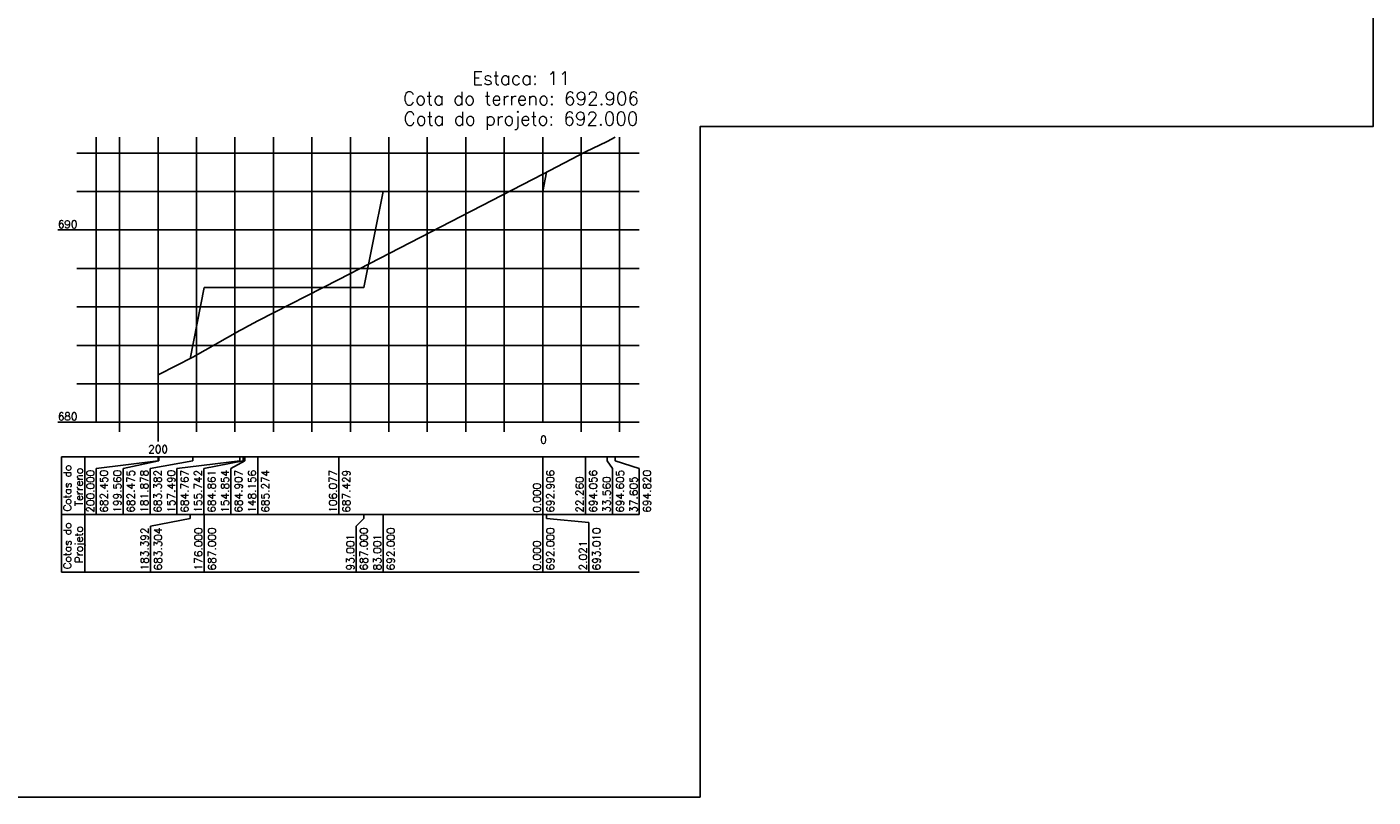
# Model space of a CAD drawing. Header units: inches. Extents: x 380 to 1905, y 508 to 2199.
# Tile 10 of 11: x 1555 to 1905, y 1425 to 1625. Entities that reach past the tile are written whole.
import ezdxf

# ---------------------------------------------------------------- set-up
doc = ezdxf.new("R2010")
doc.units = ezdxf.units.IN
doc.header["$MEASUREMENT"] = 0
doc.linetypes.add('CONTINUO', pattern=[0])
for name, color, linetype in [('PROJETO', 104, 'Continuous'), ('TERRENO', 22, 'Continuous'), ('TG', 7, 'CONTINUO'), ('Vp', 2, 'Continuous')]:
    doc.layers.add(name, color=color, linetype=linetype)
doc.styles.add('SIMPLEX', font='simplex', dxfattribs={"height": 0.2})

msp = doc.modelspace()

# ---------------------------------------------------------------- linework, layer by layer
at = {"layer": 'PROJETO', "flags": 128}
msp.add_lwpolyline([(1596.98, 1539.08), (1600.67, 1557.56), (1600.67, 1557.56), (1642.17, 1557.56), (1647.17, 1582.56), (1688.67, 1582.56), (1688.67, 1582.56), (1688.67, 1582.56), (1688.67, 1582.56), (1689.68, 1587.61)], dxfattribs=at)
at = {"layer": 'TERRENO', "flags": 128}
msp.add_lwpolyline([(1588.67, 1534.81), (1588.89, 1534.94), (1597.73, 1539.47), (1609.93, 1546.4), (1610.8, 1546.87), (1611.25, 1547.1), (1614.59, 1548.93), (1635.63, 1559.71), (1688.67, 1587.09), (1699.8, 1592.84), (1705.45, 1595.59), (1707.48, 1596.66)], dxfattribs=at)
at = {"layer": 'TG', "color": 4, "linetype": 'CONTINUO', "flags": 128}
for points in [[(1572.59, 1522.56), (1572.59, 1596.66)], [(1688.67, 1522.56), (1688.67, 1596.66)], [(1567.59, 1592.56), (1572.59, 1592.56)], [(1567.59, 1582.56), (1572.59, 1582.56)], [(1562.59, 1572.56), (1572.59, 1572.56)], [(1567.59, 1562.56), (1572.59, 1562.56)], [(1567.59, 1552.56), (1572.59, 1552.56)], [(1567.59, 1542.56), (1572.59, 1542.56)], [(1567.59, 1532.56), (1572.59, 1532.56)], [(1562.59, 1522.56), (1572.59, 1522.56)], [(1572.59, 1522.56), (1713.8, 1522.56)], [(1578.67, 1520.06), (1578.67, 1522.56)], [(1588.67, 1517.56), (1588.67, 1522.56)], [(1598.67, 1520.06), (1598.67, 1522.56)], [(1608.67, 1520.06), (1608.67, 1522.56)], [(1618.67, 1520.06), (1618.67, 1522.56)], [(1628.67, 1520.06), (1628.67, 1522.56)], [(1638.67, 1520.06), (1638.67, 1522.56)], [(1648.67, 1520.06), (1648.67, 1522.56)], [(1658.67, 1520.06), (1658.67, 1522.56)], [(1668.67, 1520.06), (1668.67, 1522.56)], [(1678.67, 1520.06), (1678.67, 1522.56)], [(1698.67, 1520.06), (1698.67, 1522.56)], [(1708.67, 1520.06), (1708.67, 1522.56)]]:
    msp.add_lwpolyline(points, dxfattribs=at)
at = {"layer": 'TG', "color": 7, "linetype": 'CONTINUO', "flags": 128}
for points in [[(1578.67, 1522.56), (1578.67, 1596.66)], [(1588.67, 1522.56), (1588.67, 1596.66)], [(1598.67, 1522.56), (1598.67, 1596.66)], [(1608.67, 1522.56), (1608.67, 1596.66)], [(1618.67, 1522.56), (1618.67, 1596.66)], [(1628.67, 1522.56), (1628.67, 1596.66)], [(1638.67, 1522.56), (1638.67, 1596.66)], [(1648.67, 1522.56), (1648.67, 1596.66)], [(1658.67, 1522.56), (1658.67, 1596.66)], [(1668.67, 1522.56), (1668.67, 1596.66)], [(1678.67, 1522.56), (1678.67, 1596.66)], [(1698.67, 1522.56), (1698.67, 1596.66)], [(1708.67, 1522.56), (1708.67, 1596.66)], [(1572.59, 1592.56), (1713.8, 1592.56)], [(1572.59, 1582.56), (1713.8, 1582.56)], [(1572.59, 1572.56), (1713.8, 1572.56)], [(1572.59, 1562.56), (1713.8, 1562.56)], [(1572.59, 1552.56), (1713.8, 1552.56)], [(1572.59, 1542.56), (1713.8, 1542.56)], [(1572.59, 1532.56), (1713.8, 1532.56)], [(1563.59, 1513.56), (1713.8, 1513.56)], [(1563.59, 1513.56), (1563.59, 1498.56)], [(1569.59, 1513.56), (1569.59, 1498.56)], [(1588.67, 1512.56), (1572.59, 1510.56)], [(1588.89, 1512.56), (1579.59, 1510.56)], [(1597.73, 1512.56), (1586.59, 1510.56)], [(1588.67, 1513.56), (1588.67, 1512.56)], [(1588.89, 1513.56), (1588.89, 1512.56)], [(1609.93, 1512.56), (1593.59, 1510.56)], [(1597.73, 1513.56), (1597.73, 1512.56)], [(1610.8, 1512.56), (1600.59, 1510.56)], [(1611.25, 1512.56), (1607.59, 1510.56)], [(1609.93, 1513.56), (1609.93, 1512.56)], [(1610.8, 1513.56), (1610.8, 1512.56)], [(1611.25, 1513.56), (1611.25, 1512.56)], [(1614.59, 1513.56), (1614.59, 1498.56)], [(1635.63, 1513.56), (1635.63, 1498.56)], [(1688.67, 1513.56), (1688.67, 1498.56)], [(1699.8, 1513.56), (1699.8, 1498.56)], [(1705.45, 1513.56), (1705.45, 1512.56)], [(1705.45, 1512.56), (1706.8, 1510.56)], [(1707.48, 1513.56), (1707.48, 1512.56)], [(1707.48, 1512.56), (1713.8, 1510.56)], [(1572.59, 1510.56), (1572.59, 1498.56)], [(1579.59, 1510.56), (1579.59, 1498.56)], [(1586.59, 1510.56), (1586.59, 1498.56)], [(1593.59, 1510.56), (1593.59, 1498.56)], [(1600.59, 1510.56), (1600.59, 1498.56)], [(1607.59, 1510.56), (1607.59, 1498.56)], [(1706.8, 1510.56), (1706.8, 1498.56)], [(1713.8, 1510.56), (1713.8, 1498.56)], [(1563.59, 1498.56), (1713.8, 1498.56)], [(1563.59, 1498.56), (1563.59, 1483.56)], [(1569.59, 1498.56), (1569.59, 1483.56)], [(1596.98, 1498.56), (1596.98, 1497.56)], [(1600.67, 1498.56), (1600.67, 1483.56)], [(1600.67, 1498.56), (1600.67, 1497.56)], [(1642.17, 1498.56), (1642.17, 1497.56)], [(1647.17, 1498.56), (1647.17, 1483.56)], [(1688.67, 1498.56), (1688.67, 1483.56)], [(1688.67, 1498.56), (1688.67, 1497.56)], [(1688.67, 1498.56), (1688.67, 1497.56)], [(1688.67, 1498.56), (1688.67, 1497.56)], [(1689.68, 1498.56), (1689.68, 1497.56)], [(1596.98, 1497.56), (1586.67, 1495.56)], [(1586.67, 1495.56), (1586.67, 1483.56)], [(1642.17, 1497.56), (1640.17, 1495.56)], [(1640.17, 1495.56), (1640.17, 1483.56)], [(1689.68, 1497.56), (1700.67, 1496.46), (1700.67, 1483.56)], [(1563.59, 1483.56), (1713.8, 1483.56)]]:
    msp.add_lwpolyline(points, dxfattribs=at)
at = {"layer": 'Vp'}
msp.add_lwpolyline([(1904.58, 1825.6), (1345.58, 1825.6), (1345.58, 1425.1), (1729.58, 1425.1), (1729.58, 1599.42), (1904.58, 1599.42)], close=True, dxfattribs=at)

# ---------------------------------------------------------------- texts
at = {"layer": 'TG', "color": 4, "style": 'SIMPLEX'}
for s, p in [('Estaca: 11', (1670.33, 1610.26)), ('Cota do terreno: 692.906', (1652.37, 1605.01)), ('Cota do projeto: 692.000', (1652.51, 1599.76))]:
    msp.add_text(s, height=3.5, dxfattribs=at).set_placement(p)
at = {"layer": 'TG', "color": 2, "style": 'SIMPLEX'}
for s, p in [('690', (1562.59, 1573.06)), ('680', (1562.59, 1523.06)), ('0', (1688, 1517.06)), ('200', (1586.1, 1514.56))]:
    msp.add_text(s, height=2, dxfattribs=at).set_placement(p)
for s, p in [('Cotas do', (1566.09, 1499.33)), ('Terreno', (1569.09, 1500.72)), ('200.000', (1572.09, 1499.06)), ('682.450', (1575.59, 1499.06)), ('199.560', (1579.09, 1499.06)), ('682.475', (1582.59, 1499.06)), ('181.878', (1586.09, 1499.06)), ('683.382', (1589.59, 1499.06)), ('157.490', (1593.09, 1499.06)), ('684.767', (1596.59, 1499.06)), ('155.742', (1600.09, 1499.06)), ('684.861', (1603.59, 1499.06)), ('154.854', (1607.09, 1499.06)), ('684.907', (1610.59, 1499.06)), ('148.156', (1614.09, 1499.06)), ('685.274', (1617.59, 1499.06)), ('106.077', (1635.13, 1499.06)), ('687.429', (1638.63, 1499.06)), ('692.906', (1691.67, 1499.06)), ('694.056', (1702.8, 1499.06)), ('694.605', (1709.8, 1499.06)), ('694.820', (1716.8, 1499.06)), ('0.000', (1688.17, 1499.06)), ('22.260', (1699.3, 1499.06)), ('33.560', (1706.3, 1499.06)), ('37.605', (1713.3, 1499.06)), ('Cotas do', (1566.09, 1484.33)), ('Projeto', (1569.09, 1485.91)), ('183.392', (1586.17, 1484.06)), ('683.304', (1589.67, 1484.06)), ('176.000', (1600.17, 1484.06)), ('687.000', (1603.67, 1484.06)), ('93.001', (1639.67, 1484.06)), ('687.000', (1643.17, 1484.06)), ('83.001', (1646.67, 1484.06)), ('692.000', (1650.17, 1484.06)), ('692.000', (1691.67, 1484.06)), ('693.010', (1703.67, 1484.06)), ('0.000', (1688.17, 1484.06)), ('2.021', (1700.17, 1484.06))]:
    msp.add_text(s, height=2, rotation=90, dxfattribs=at).set_placement(p)

doc.saveas('drawing.dxf')
